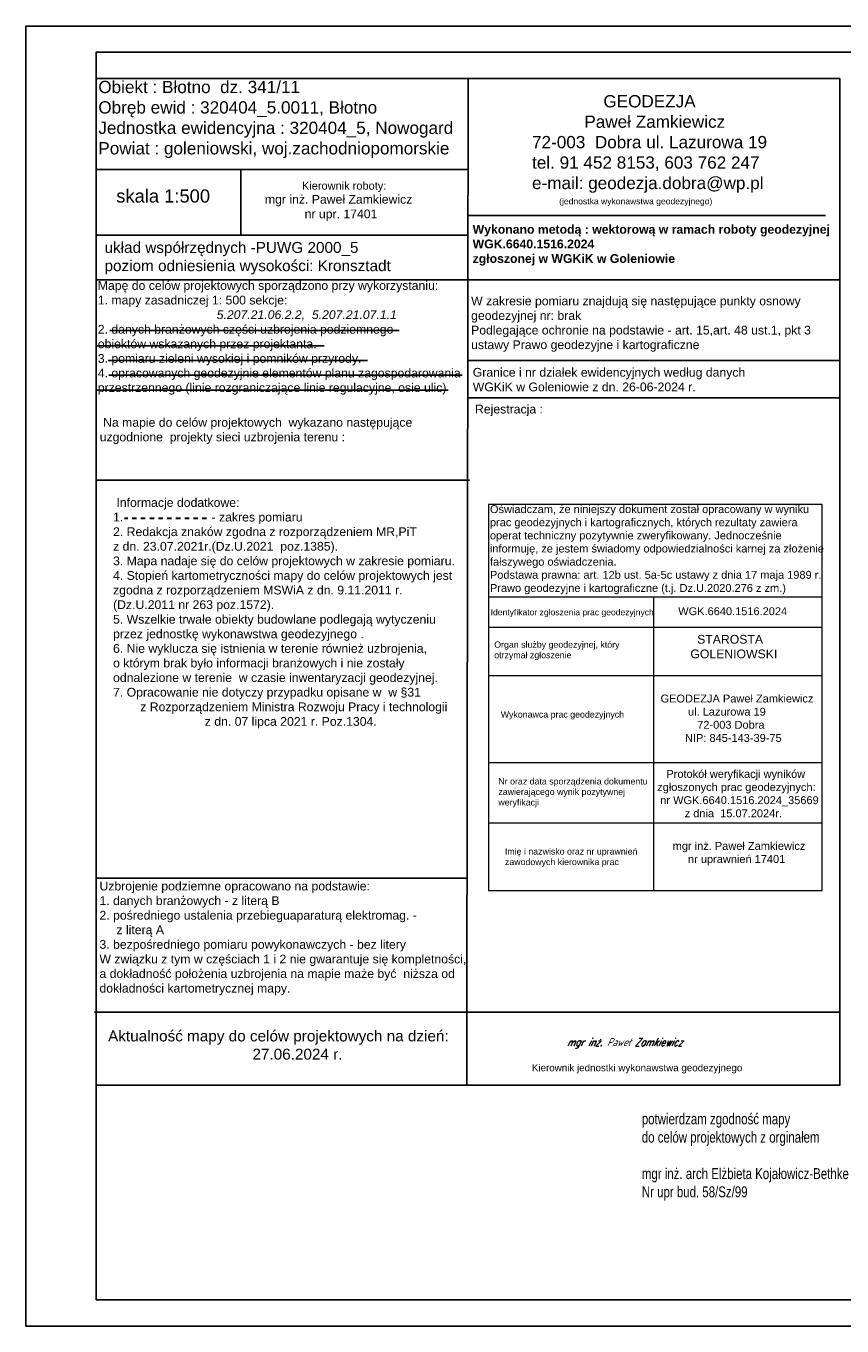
# Model space of a CAD drawing. Extents: x 5501473 to 5501683, y 5958830 to 5958978.
# Tile 1 of 6: x 5501473 to 5501566, y 5958830 to 5958978. Entities that reach past the tile are written whole.
import ezdxf

# ---------------------------------------------------------------- set-up
doc = ezdxf.new("R2010")
doc.units = 0
doc.header["$LTSCALE"] = 0.5
doc.linetypes.add('BLP', pattern=[2, 1, -1])
doc.layers.add('A--legenda', color=7, linetype='Continuous', lineweight=0)
doc.styles.add('KLASY', font='SIMPLEX', dxfattribs={"width": 0.8, "oblique": 15.00003, "height": 1.25})
doc.styles.add('RAMKA', font='arial.ttf')
doc.styles.add('STYL-1', font='arial.ttf', dxfattribs={"width": 0.75})

# ---------------------------------------------------------------- blocks, each defined once
blk = doc.blocks.new('A$7E88CE28F106')
at = {"layer": 'A--legenda', "linetype": 'Continuous', "insert": (0, 9.96), "char_height": 1.25, "width": 31.0464, "attachment_point": 1, "rotation": 0, "style": 'STYL-1'}
blk.add_mtext('potwierdzam zgodność mapy \\Pdo celów projektowych z orginałem\\P\\Pmgr inż. arch Elżbieta Kojałowicz-Bethke\\PNr upr bud. 58/Sz/99', dxfattribs=at)

msp = doc.modelspace()

# ---------------------------------------------------------------- linework, layer by layer
for p, q in [((5501480.985, 5958954.529), (5501480.985, 5958972.029)), ((5501480.985, 5958972.029), (5501565.977, 5958972.026)), ((5501523.487, 5958972.026), (5501523.337, 5958865.389)), ((5501565.977, 5958972.026), (5501565.977, 5958857.019)), ((5501480.987, 5958961.639), (5501523.474, 5958961.639)), ((5501497.544, 5958961.639), (5501497.544, 5958954.118)), ((5501523.466, 5958956.383), (5501564.341, 5958956.383)), ((5501480.983, 5958954.118), (5501523.471, 5958954.14)), ((5501480.985, 5958952.029), (5501480.985, 5958954.529)), ((5501480.985, 5958943.529), (5501480.985, 5958952.029)), ((5501480.987, 5958949.028), (5501565.995, 5958949.028)), ((5501480.985, 5958934.529), (5501480.985, 5958943.529)), ((5501523.481, 5958939.812), (5501565.956, 5958939.812)), ((5501523.397, 5958935.548), (5501565.872, 5958935.548)), ((5501480.985, 5958922.029), (5501480.985, 5958934.529)), ((5501481.06, 5958926.139), (5501523.661, 5958926.139)), ((5501480.985, 5958914.029), (5501480.985, 5958922.029)), ((5501480.985, 5958899.529), (5501480.985, 5958914.029)), ((5501480.985, 5958869.029), (5501480.985, 5958899.529)), ((5501480.944, 5958880.669), (5501523.438, 5958880.669)), ((5501480.987, 5958857.026), (5501480.985, 5958869.029)), ((5501480.812, 5958865.388), (5501565.898, 5958865.388)), ((5501523.337, 5958865.389), (5501523.342, 5958857.039)), ((5501480.987, 5958857.026), (5501565.976, 5958857.026))]:
    msp.add_line(p, q)
for points in [[(5501472.985, 5958829.529), (5501682.985, 5958829.529), (5501682.985, 5958978.029), (5501472.985, 5958978.029)], [(5501480.985, 5958832.529), (5501679.985, 5958832.529), (5501679.985, 5958975.029), (5501480.985, 5958975.029)]]:
    msp.add_lwpolyline(points, close=True)
at = {"flags": 128}
for points in [[(5501482.57, 5958943.239), (5501515.631, 5958943.239)], [(5501481.09, 5958941.512), (5501507.037, 5958941.512)], [(5501482.364, 5958939.826), (5501512.012, 5958939.826)], [(5501482.447, 5958938.14), (5501522.827, 5958938.14)], [(5501481.131, 5958936.413), (5501521.223, 5958936.413)]]:
    msp.add_lwpolyline(points, dxfattribs=at)
at = {"lineweight": 20}
for points in [[(5501525.836, 5958923.385), (5501525.836, 5958879.263), (5501563.961, 5958879.263), (5501563.961, 5958923.385), (5501525.836, 5958923.385)], [(5501525.836, 5958912.825), (5501563.961, 5958912.825)], [(5501544.692, 5958912.825), (5501544.692, 5958879.263)], [(5501525.836, 5958909.348), (5501563.961, 5958909.348)], [(5501525.836, 5958903.835), (5501563.961, 5958903.835)], [(5501525.836, 5958893.907), (5501563.961, 5958893.907)], [(5501525.954, 5958886.997), (5501563.961, 5958886.997)]]:
    msp.add_lwpolyline(points, dxfattribs=at)
at = {"color": 1, "linetype": 'BLP', "lineweight": 30, "flags": 128}
msp.add_lwpolyline([(5501493.62, 5958921.762), (5501484.245, 5958921.762), (5501484.245, 5958921.762)], dxfattribs=at)

# ---------------------------------------------------------------- block references
msp.add_blockref('A$7E88CE28F106', (5501543.346, 5958843.853))

# ---------------------------------------------------------------- texts
at = {"style": 'RAMKA'}
for s, insert, char_height, width, attachment_point in [('\\fArial|b0|i0|c238|p34;Obiekt : Błotno  dz. 341/11\\PObręb ewid : 320404_5.0011, Błotno\\PJednostka ewidencyjna : 320404_5, Nowogard\\PPowiat : goleniowski, woj.zachodniopomorskie', (5501481.25, 5958971.765), 1.4, 46.54, 1), ('\\fArial|b0|i0|c238|p34;               GEODEZJA\\P           Paweł Zamkiewicz\\P72-003  Dobra ul. Lazurowa 19\\Ptel. 91 452 8153, 603 762 247\\Pe-mail: geodezja.dobra@wp.pl', (5501530.805, 5958970.134), 1.4, 46.54, 1), ('{\\fArial|b0|i0|c238|p34;skala 1:500}', (5501483.298, 5958959.36), 1.5, 14.48, 1), ('{\\fArial|b0|i0|c238|p34;          \\H0.9001x;        Kierownik roboty:\\P       \\H1.111x;mgr inż. Paweł Zamkiewicz \\P                  nr upr. 17401 }', (5501497.838, 5958960.235), 0.9999, 25.42, 1), ('\\fArial|b0|i0|c238|p34;(jednostka wykonawstwa geodezyjnego)', (5501533.902, 5958958.36), 0.7, 18.10995, 1), ('\\fArial|b1|i0|c238|p34;Wykonano metodą : wektorową w ramach roboty geodezyjnej  \\PWGK.6640.1516.2024 \\Pzgłoszonej w WGKiK\\fArial|b0|i0|c238|p34; \\fArial|b1|i0|c238|p34;w\\fArial|b0|i0|c238|p34; \\fArial|b1|i0|c238|p34;Goleniowie', (5501524.018, 5958955.303), 1, 42.01, 1), ('\\fArial|b0|i0|c238|p34;układ współrzędnych -PUWG 2000_5\\Ppoziom odniesienia wysokości: Kronsztadt', (5501481.958, 5958953.358), 1.25, 41.53, 1), ('\\fArial|b0|i0|c238|p34;Mapę do celów projektowych sporządzono przy wykorzystaniu:\\P1. mapy zasadniczej 1: 500 sekcje:\\P\\fArial|b0|i1|c238|p34;                                   5.207.21.06.2.2,  5.207.21.07.1.1 \\P\\fArial|b0|i0|c238|p34;2. danych branżowych części uzbrojenia podziemnego\\Pobiektów wskazanych przez projektanta.\\P3. pomiaru zieleni wysokiej i pomników przyrody. \\P4. opracowanych geodezyjnie elementów planu zagospodarowania przestrzennego (linie rozgraniczające linie regulacyjne, osie ulic)', (5501481.19, 5958948.888), 1, 41.37, 1), ('\\P{\\fArial|b0|i0|c238|p34;W zakresie pomiaru znajdują się następujące punkty osnowy\\Pgeodezyjnej nr: brak\\PPodlegające ochronie na podstawie - art. 15,art. 48 ust.1, pkt 3 \\Pustawy Prawo geodezyjne i kartograficzne}', (5501523.843, 5958948.79), 1, 41.63, 1), ('\\fArial|b0|i0|c238|p34;Granice i nr działek ewidencyjnych według danych \\PWGKiK w Goleniowie z dn. 26-06-2024 r. ', (5501524.031, 5958938.971), 1, 34.74, 1), ('{\\fArial|b0|i0|c238|p34;Rejestracja : }', (5501524.287, 5958934.769), 1, 8.59697, 1), ('\\fArial|b0|i0|c238|p34; Na mapie do celów projektowych  wykazano następujące \\Puzgodnione  projekty sieci uzbrojenia terenu : \\P', (5501481.406, 5958933.25), 1, 41.33, 1), ('\\fArial|b0|i0|c238|p34; Informacje dodatkowe:\\P1.                          - zakres pomiaru\\P2. Redakcja znaków zgodna z rozporządzeniem MR,PiT\\Pz dn. 23.07.2021r.(Dz.U.2021  poz.1385).\\P3. Mapa nadaje się do celów projektowych w zakresie pomiaru.\\P4. Stopień kartometryczności mapy do celów projektowych jest zgodna z rozporządzeniem MSWiA z dn. 9.11.2011 r.\\P(Dz.U.2011 nr 263 poz.1572).\\P5. Wszelkie trwałe obiekty budowlane podlegają wytyczeniu \\Pprzez jednostkę wykonawstwa geodezyjnego .\\P6. Nie wyklucza się istnienia w terenie również uzbrojenia, \\Po którym brak było informacji branżowych i nie zostały \\Podnalezione w terenie  w czasie inwentaryzacji geodezyjnej.\\P7. Opracowanie nie dotyczy przypadku opisane w  w §31                         z Rozporządzeniem Ministra Rozwoju Pracy i technologii                                     z dn. 07 lipca 2021 r. Poz.1304. \\P\\P', (5501482.934, 5958924.097), 1, 41.61, 1), ('Oświadczam, że niniejszy dokument został opracowany w wyniku prac geodezyjnych i kartograficznych, których rezultaty zawiera operat techniczny pozytywnie zweryfikowany. Jednocześnie informuję, że jestem świadomy odpowiedzialności karnej za złożenie fałszywego oświadczenia.\\PPodstawa prawna: art. 12b ust. 5a-5c ustawy z dnia 17 maja 1989 r. Prawo geodezyjne i kartograficzne (t.j. Dz.U.2020.276 z zm.)', (5501525.994, 5958923.289, -34.47), 0.9, 38.1438, 1), ('Identyfikator zgłoszenia prac geodezyjnych', (5501526.071, 5958911.413, -34.47), 0.7, 28.22057, 1), ('Organ służby geodezyjnej, który otrzymał zgłoszenie', (5501526.484, 5958907.728, -34.47), 0.72, 17.88791, 1), ('           STAROSTA\\P         GOLENIOWSKI', (5501545.399, 5958908.471, -34.47), 1, 18.41081, 1), ('Wykonawca prac geodezyjnych', (5501527.229, 5958899.747, -34.47), 0.72, 17.88791, 1), ('Nr oraz data sporządzenia dokumentu zawierającego wynik pozytywnej weryfikacji ', (5501526.956, 5958892.109, -34.47), 0.72, 17.88791, 1), ('mgr inż. Paweł Zamkiewicz\\P     nr uprawnień 17401\\P', (5501546.875, 5958884.82, -34.47), 0.9, 16.60277, 1), ('Imię i nazwisko oraz nr uprawnień zawodowych kierownika prac', (5501527.704, 5958884.099, -34.47), 0.72, 17.88791, 1), ('\\fArial|b0|i0|c238|p34;Aktualność mapy do celów projektowych na dzień: \\P                                  27.06.2024 r.', (5501482.364, 5958863.29), 1.25, 40.39, 1), ('{\\fArial|b0|i0|c238|p34;Kierownik jednostki wykonawstwa geodezyjnego}', (5501530.788, 5958858.391), 0.8, 24.74, 7)]:
    msp.add_mtext(s, dxfattribs=dict(at, insert=insert, char_height=char_height, width=width, attachment_point=attachment_point))
at = {"color": 1, "char_height": 0.72, "attachment_point": 1, "style": 'RAMKA'}
for s, insert, width in [('{\\C5;\\H1.25x;WGK.6640.1516.2024}\\P', (5501547.509, 5958911.629, -34.47), 13.27447), ('  \\C5;   \\H1.25x; GEODEZJA Paweł Zamkiewicz\\P              ul. Lazurowa 19\\P                 72-003 Dobra\\P             NIP: 845-143-39-75\\P', (5501543.742, 5958901.656, -34.47), 20.86951), ('\\C5;{\\H1.25x;   Protokół weryfikacji wyników zgłoszonych prac geodezyjnych:\\P nr WGK.6640.1516.2024_35669                  \\P         z dnia  15.07.2024r.}  \\P', (5501545.104, 5958893.045, -34.47), 20.2075)]:
    msp.add_mtext(s, dxfattribs=dict(at, insert=insert, width=width))
at = {"color": 7, "attachment_point": 1}
for s, insert, char_height, width, style in [('\\fArial|b0|i0|c238|p34;Uzbrojenie podziemne opracowano na podstawie:\\P1. danych branżowych - z literą B\\P2. pośredniego ustalenia przebieguaparaturą elektromag. -\\P     z literą A\\P3. bezpośredniego pomiaru powykonawczych - bez litery\\PW związku z tym w częściach 1 i 2 nie gwarantuje się kompletności, \\Pa dokładność położenia uzbrojenia na mapie maże być  niższa od \\Pdokładności kartometrycznej mapy.', (5501481.379, 5958880.285), 1, 41.71, 'RAMKA'), ('\\C240;\\Fitalict.shx|c238;mgr inż. Paweł Zamkiewicz', (5501534.774, 5958862.413), 0.9, 19.82094, 'KLASY')]:
    msp.add_mtext(s, dxfattribs=dict(at, insert=insert, char_height=char_height, width=width, style=style))

doc.saveas('drawing.dxf')
